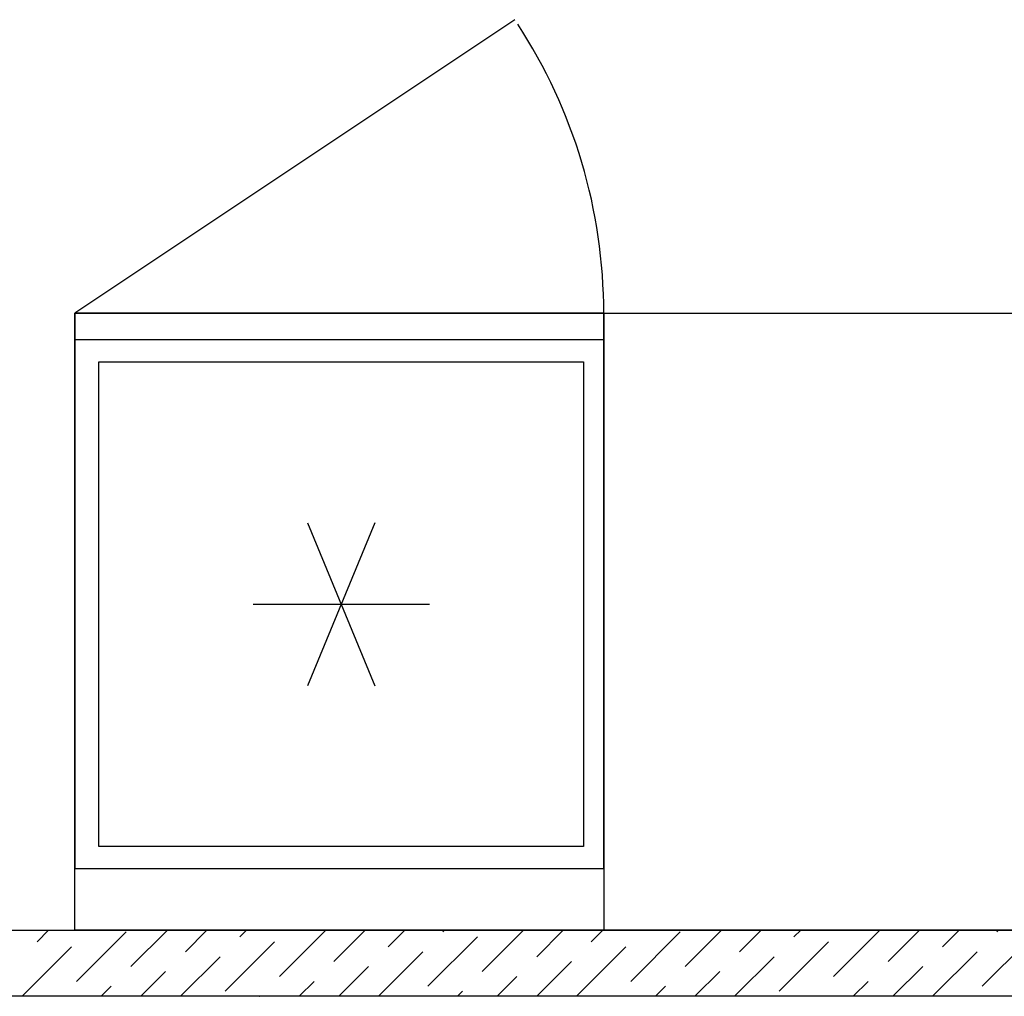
# Model space of a CAD drawing. Header units: millimetres. Extents: x 373037 to 682063, y 76092 to 274210.
# Tile 66 of 256: x 656102 to 657218, y 254195 to 255303. Entities that reach past the tile are written whole.
import ezdxf

# ---------------------------------------------------------------- set-up
doc = ezdxf.new("R2010")
doc.units = ezdxf.units.MM
doc.header["$LTSCALE"] = 100
doc.linetypes.add('ČÁRKOVANÁ01-01', pattern=[2, 1, -1])
doc.layers.get('0').update_dxf_attribs({"linetype": 'CONTINUOUS'})
doc.layers.add('PUDORYS', color=253, linetype='CONTINUOUS')

# ---------------------------------------------------------------- blocks, each defined once
blk = doc.blocks.new('Chladnicka')
at = {"linetype": 'ByBlock'}
for p, q in [((0, 0), (0, 550)), ((0, 550), (550, 550)), ((550, 550), (550, 0)), ((236.7, 182.6), (313.3, 367.4)), ((313.3, 182.6), (236.7, 367.4)), ((375, 275), (175, 275)), ((550, 0), (0, 0))]:
    blk.add_line(p, q, dxfattribs=at)

msp = doc.modelspace()

# ---------------------------------------------------------------- linework, layer by layer
at = {"layer": 'PUDORYS', "color": 252, "ltscale": 15, "true_color": 0x939598}
for p, q in [((656164.1, 254969.7), (656764.1, 254969.7)), ((656164.1, 254269.7), (656164.1, 254969.7)), ((656764.1, 254969.7), (656764.1, 254269.7)), ((656764.1, 254269.7), (656164.1, 254269.7))]:
    msp.add_line(p, q, dxfattribs=at)
at = {"layer": 'PUDORYS', "color": 252, "linetype": 'ČÁRKOVANÁ01-01', "ltscale": 0.05, "true_color": 0x939598}
for p, q in [((656164.1, 254269.7), (656164.1, 254969.7)), ((656164.1, 254969.7), (656764.1, 254969.7)), ((656764.1, 254969.7), (656764.1, 254269.7)), ((656764.1, 254269.7), (656164.1, 254269.7))]:
    msp.add_line(p, q, dxfattribs=at)
at = {"layer": 'PUDORYS', "color": 252, "true_color": 0x939598}
for p, q in [((656164.1, 254269.7), (656164.1, 254969.7)), ((656164.1, 254969.7), (659764.1, 254969.7)), ((655276.6, 254269.7), (660114.1, 254269.7)), ((659764.1, 254269.7), (656164.1, 254269.7)), ((660189.1, 254194.7), (655276.6, 254194.7))]:
    msp.add_line(p, q, dxfattribs=at)
at = {"layer": 'PUDORYS', "color": 252, "linetype": 'Continuous', "ltscale": 5, "true_color": 0x939598}
for p, q in [((656121.2, 254256.5), (656134.4, 254269.7)), ((656166.1, 254211.6), (656222.2, 254267.7)), ((656227.8, 254228.4), (656269.1, 254269.7)), ((656289.6, 254245.3), (656314, 254269.7)), ((656351.3, 254262.1), (656358.9, 254269.7)), ((656396.2, 254217.2), (656448.7, 254269.7)), ((656458, 254234), (656493.6, 254269.7)), ((656519.7, 254250.9), (656538.5, 254269.7)), ((656581.4, 254267.7), (656583.4, 254269.7)), ((656626.3, 254222.8), (656673.2, 254269.7)), ((656688.1, 254239.6), (656718.1, 254269.7)), ((656749.8, 254256.5), (656763, 254269.7)), ((656794.7, 254211.6), (656850.8, 254267.7)), ((656856.5, 254228.4), (656897.7, 254269.7)), ((656918.2, 254245.3), (656942.6, 254269.7)), ((656979.9, 254262.1), (656987.5, 254269.7)), ((657024.8, 254217.2), (657077.3, 254269.7)), ((657086.6, 254234), (657122.2, 254269.7)), ((657148.3, 254250.9), (657167.1, 254269.7)), ((657210.1, 254267.7), (657212, 254269.7)), ((656334.5, 254200.4), (656390.6, 254256.5)), ((656564.6, 254206), (656620.7, 254262.1)), ((656963.1, 254200.4), (657019.2, 254256.5)), ((657193.2, 254206), (657249.3, 254262.1)), ((656104.4, 254194.7), (656160.5, 254250.9)), ((656508.4, 254194.7), (656559, 254245.3)), ((656733, 254194.7), (656789.1, 254250.9)), ((657137, 254194.7), (657187.6, 254245.3)), ((656283.9, 254194.7), (656328.9, 254239.6)), ((656688, 254194.7), (656727.4, 254234)), ((656912.5, 254194.7), (656957.5, 254239.6)), ((656239, 254194.7), (656267.1, 254222.8)), ((656463.5, 254194.7), (656497.2, 254228.4)), ((656867.6, 254194.7), (656895.7, 254222.8)), ((657092.1, 254194.7), (657125.9, 254228.4)), ((656418.6, 254194.7), (656435.5, 254211.6)), ((656643.1, 254194.7), (656665.6, 254217.2)), ((657047.2, 254194.7), (657064.1, 254211.6)), ((656194.1, 254194.7), (656205.4, 254206)), ((656598.2, 254194.7), (656603.9, 254200.4)), ((656822.7, 254194.7), (656834, 254206)), ((656373.7, 254194.7), (656373.8, 254194.7)), ((657002.3, 254194.7), (657002.4, 254194.7))]:
    msp.add_line(p, q, dxfattribs=at)
at = {"layer": 'PUDORYS', "color": 252, "true_color": 0x939598}
msp.add_lwpolyline([(656663.2, 255302.7), (656164.1, 254969.7)], dxfattribs=at)
for points in [[(656764.1, 254969.7), (656164.1, 254969.7), (656164.1, 254339.7), (656764.1, 254339.7)], [(656764.1, 254969.7), (656164.1, 254969.7), (656164.1, 254939.7), (656764.1, 254939.7)]]:
    msp.add_lwpolyline(points, close=True, dxfattribs=at)
msp.add_arc((656164.1, 254969.7), 600, 0, 33.1335, dxfattribs=at)

# ---------------------------------------------------------------- block references
at = {"layer": 'PUDORYS', "color": 252, "ltscale": 0.3, "true_color": 0x939598, "rotation": 180}
msp.add_blockref('Chladnicka', (656741.3, 254914.5), dxfattribs=at)

doc.saveas('drawing.dxf')
